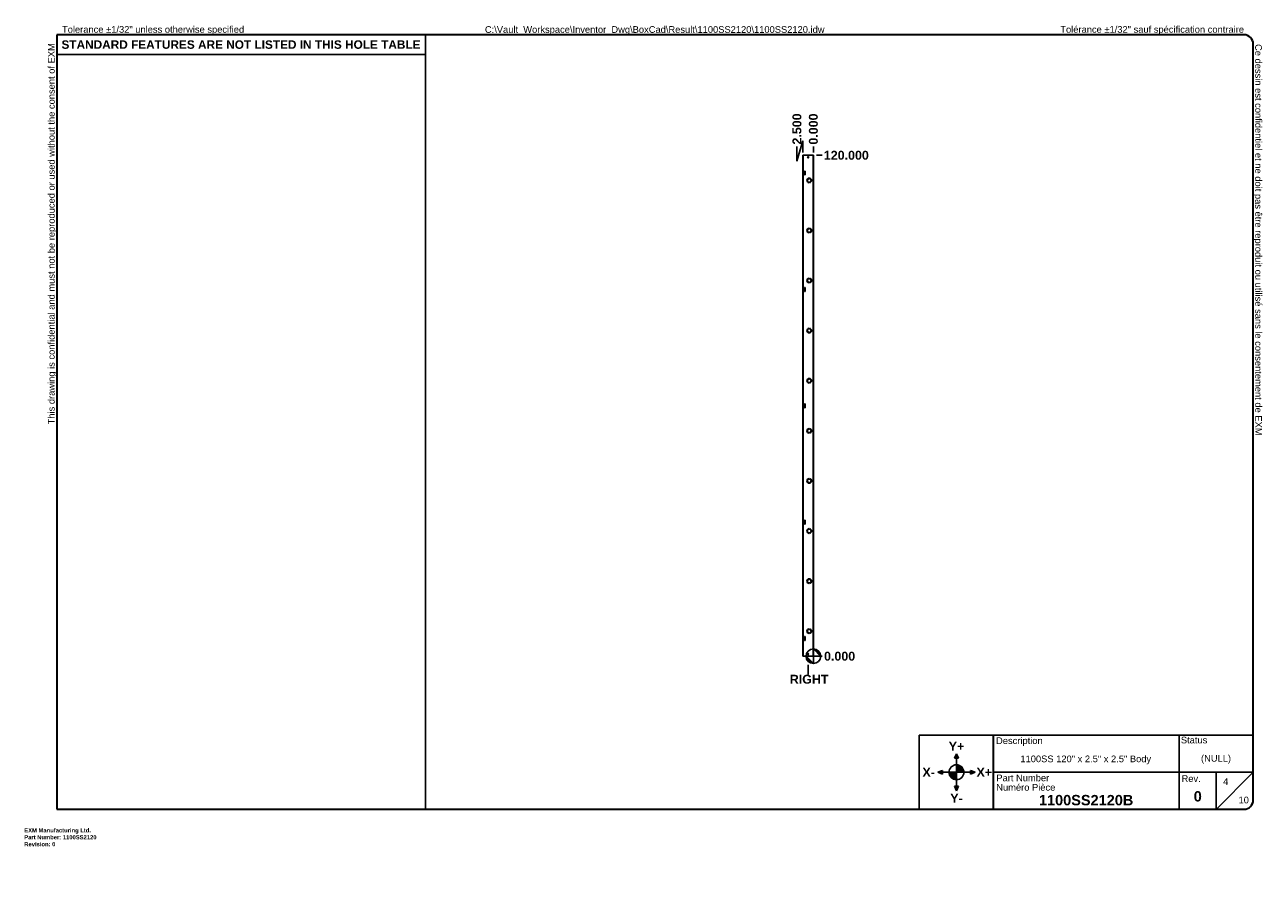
# Model space of a CAD drawing. Header units: inches. Extents: x 0 to 297, y -11 to 192.
import ezdxf

# ---------------------------------------------------------------- set-up
doc = ezdxf.new("R2010")
doc.units = ezdxf.units.IN
doc.header["$LTSCALE"] = 17.777778
doc.header["$MEASUREMENT"] = 0
doc.layers.get('0').update_dxf_attribs({"lineweight": 25})
for name, color, linetype, lineweight in [('Dimensions(ANSI)', 7, 'Continuous', 25), ('Sketch Geometry(ANSI)', 7, 'Continuous', 25), ('Symbols(ANSI)', 7, 'Continuous', 25), ('Visible Edges(ANSI)', 7, 'Continuous', 25), ('Visible Tangent Edges(ANSI)', 7, 'Continuous', 25)]:
    doc.layers.add(name, color=color, linetype=linetype, lineweight=lineweight)
doc.layers.add('Hatch', color=179, linetype='Continuous', lineweight=9, true_color=0x1e1e47)
doc.styles.add('Current-ANSI', font='arial.ttf')
doc.styles.add('Dimension-ANSI', font='arialbd.ttf')
doc.styles.get("Standard").update_dxf_attribs({"font": 'arialbd.ttf'})
doc.styles.add('Text Style44', font='arialbd.ttf')
doc.dimstyles.new('INCH-ANSI', dxfattribs={"dimscale": 17.777778, "dimtxt": 0.12, "dimasz": 0.098425, "dimexe": 0.04, "dimexo": 0.04, "dimgap": 0.031496, "dimtad": 0, "dimtih": 1, "dimtoh": 1, "dimdec": 3, "dimrnd": 1e-08, "dimzin": 0, "dimdsep": 46, "dimtxsty": 'Dimension-ANSI', "dimcen": 0.09, "dimdle": 0.312, "dimclrd": 179, "dimclre": 179, "dimclrt": 7, "dimadec": 1, "dimazin": 0, "dimtfac": 1, "dimtdec": 3, "dimtofl": 0, "dimtmove": 0, "dimatfit": 3, "dimfxl": 1, "dimtolj": 1, "dimtzin": 4, "dimlwd": 25, "dimlwe": 25, "dimarcsym": 0})
doc.dimstyles.new('INCH-ANSI-VERTICAL', dxfattribs={"dimscale": 17.777778, "dimtxt": 0.12, "dimasz": 0.098425, "dimexe": 0.04, "dimexo": 0.04, "dimgap": 0.031496, "dimtad": 0, "dimtih": 1, "dimtoh": 1, "dimdec": 3, "dimrnd": 1e-08, "dimzin": 0, "dimdsep": 46, "dimtxsty": 'Dimension-ANSI', "dimcen": 0.09, "dimdle": 0.312, "dimclrd": 179, "dimclre": 179, "dimclrt": 7, "dimadec": 1, "dimazin": 0, "dimtfac": 1, "dimtdec": 3, "dimtofl": 0, "dimtmove": 0, "dimatfit": 3, "dimfxl": 1, "dimtolj": 1, "dimtzin": 4, "dimlwd": 25, "dimlwe": 25, "dimarcsym": 0})

# ---------------------------------------------------------------- blocks, each defined once
blk = doc.blocks.new('Origin Indicator Symbol1')
at = {"layer": 'Dimensions(ANSI)'}
h = blk.add_hatch(color=7, dxfattribs=at)
edge = h.paths.add_edge_path(flags=0)
edge.add_line((10.635, 2.416), (10.733, 2.318))
edge.add_arc((10.635, 2.318), 0.0984, 0, 90)
h = blk.add_hatch(color=7, dxfattribs=at)
edge = h.paths.add_edge_path(flags=0)
edge.add_line((10.635, 2.219), (10.537, 2.318))
edge.add_arc((10.635, 2.318), 0.0984, 180, 270)
at = {"layer": 'Dimensions(ANSI)', "color": 7, "linetype": 'Continuous'}
for p, q in [((10.635, 2.416), (10.733, 2.318)), ((10.635, 2.219), (10.537, 2.318))]:
    blk.add_line(p, q, dxfattribs=at)
at = {"layer": 'Dimensions(ANSI)', "color": 7, "linetype": 'Continuous', "flags": 128}
for points in [[(10.635, 2.318), (10.733, 2.318), (10.635, 2.416), (10.635, 2.318)], [(10.635, 2.318), (10.635, 2.416), (10.635, 2.219), (10.635, 2.318)], [(10.635, 2.318), (10.635, 2.219), (10.537, 2.318), (10.635, 2.318)], [(10.635, 2.318), (10.537, 2.318), (10.635, 2.318), (10.635, 2.318)]]:
    blk.add_lwpolyline(points, dxfattribs=at)
at = {"layer": 'Dimensions(ANSI)', "color": 7, "linetype": 'Continuous'}
blk.add_circle((10.635, 2.318), 0.0984, dxfattribs=at)
for start, end in [(0, 90), (180, 270)]:
    blk.add_arc((10.635, 2.318), 0.0984, start, end, dxfattribs=at)
at = {"layer": 'Dimensions(ANSI)', "color": 7}
for points in [[(10.635, 2.318), (10.733, 2.318), (10.635, 2.416), (10.635, 2.318)], [(10.635, 2.318), (10.635, 2.416), (10.635, 2.219), (10.635, 2.318)], [(10.635, 2.318), (10.635, 2.219), (10.537, 2.318), (10.635, 2.318)], [(10.635, 2.318), (10.537, 2.318), (10.635, 2.318)]]:
    blk.add_solid(points, dxfattribs=at)
blk = doc.blocks.new('Borders EXM - B (Inch) - B')
at = {"layer": 'Sketch Geometry(ANSI)', "linetype": 'Continuous', "lineweight": 35}
for p, q in [((16.438, 10.692), (0.437, 10.692)), ((0.437, 10.692), (0.437, 0.255)), ((16.562, 0.38), (16.562, 10.567)), ((0.437, 0.255), (16.438, 0.255))]:
    blk.add_line(p, q, dxfattribs=at)
at = {"layer": 'Sketch Geometry(ANSI)'}
for p, q in [((5.406, 10.692), (5.406, 0.255)), ((0.437, 10.428), (5.406, 10.428))]:
    blk.add_line(p, q, dxfattribs=at)
at = {"layer": 'Sketch Geometry(ANSI)', "linetype": 'Continuous', "lineweight": 35}
for centre, start, end in [((16.438, 10.567), 0, 90), ((16.438, 0.38), 270, 0)]:
    blk.add_arc(centre, 0.125, start, end, dxfattribs=at)
at = {"layer": 'Symbols(ANSI)', "color": 7, "char_height": 0.09, "attachment_point": 7, "style": 'Current-ANSI'}
for s, insert, rotation in [('This drawing is confidential and must not be reproduced or used without the consent of EXM', (0.437, 5.442), 90), ('Ce dessin est confidentiel et ne doit pas être reproduit ou utilisé sans le consentement de EXM', (16.562, 10.567), 270)]:
    blk.add_mtext(s, dxfattribs=dict(at, insert=insert, rotation=rotation))
for s, insert in [('Tolerance ±1/32" unless otherwise specified', (0.509, 10.692)), ('Tolérance ±1/32" sauf spécification contraire', (13.963, 10.692))]:
    blk.add_mtext(s, dxfattribs=dict(at, insert=insert))
at = {"layer": 'Symbols(ANSI)', "color": 7, "insert": (2.921, 10.559), "char_height": 0.114, "width": 4.96908, "attachment_point": 5, "style": 'Dimension-ANSI'}
blk.add_mtext('\\fArial|b1|i0;{\\H0.1140;STANDARD FEATURES ARE NOT LISTED IN THIS HOLE TABLE}', dxfattribs=at)
at = {"layer": 'Symbols(ANSI)', "color": 7, "style": 'Current-ANSI'}
blk.add_attdef('FILENAME_AND_PATH_001', (6.208, 10.718), '', height=0.09, dxfattribs=at)
blk = doc.blocks.new('Title Blocks EXM-2 - ANSI B')
at = {"layer": 'Hatch'}
for points in [[(12.725, 0.94), (12.75, 0.94), (12.75, 1)], [(12.775, 0.94), (12.75, 1), (12.75, 0.94)], [(12.56, 0.75), (12.56, 0.775), (12.5, 0.75)], [(12.56, 0.75), (12.5, 0.75), (12.56, 0.725)], [(12.94, 0.75), (13, 0.75), (12.94, 0.775)], [(12.94, 0.75), (12.94, 0.725), (13, 0.75)], [(12.75, 0.56), (12.725, 0.56), (12.75, 0.5)], [(12.75, 0.56), (12.75, 0.5), (12.775, 0.56)]]:
    blk.add_hatch(color=7, dxfattribs=at).paths.add_polyline_path(points)
h = blk.add_hatch(color=7, dxfattribs=at)
edge = h.paths.add_edge_path()
edge.add_line((12.75, 0.85), (12.75, 0.75))
edge.add_line((12.75, 0.75), (12.85, 0.75))
edge.add_arc((12.75, 0.75), 0.1, 0, 90)
h = blk.add_hatch(color=7, dxfattribs=at)
edge = h.paths.add_edge_path()
edge.add_line((12.75, 0.65), (12.75, 0.75))
edge.add_line((12.75, 0.75), (12.65, 0.75))
edge.add_arc((12.75, 0.75), 0.1, 180, 270)
at = {"layer": 'Sketch Geometry(ANSI)'}
for p, q in [((12.249, 1.25), (16.749, 1.25)), ((12.249, 0.25), (12.249, 1.25)), ((15.749, 1.25), (15.749, 0.75)), ((16.749, 1.25), (16.749, 0.375)), ((12.75, 1), (12.725, 0.94)), ((12.725, 0.94), (12.775, 0.94)), ((12.75, 0.85), (12.75, 1)), ((12.775, 0.94), (12.75, 1)), ((12.75, 0.75), (12.75, 0.85)), ((12.5, 0.75), (12.56, 0.775)), ((12.65, 0.75), (12.5, 0.75)), ((12.56, 0.725), (12.5, 0.75)), ((12.56, 0.775), (12.56, 0.725)), ((12.75, 0.75), (12.65, 0.75)), ((12.75, 0.75), (12.85, 0.75)), ((12.75, 0.75), (12.75, 0.65)), ((12.85, 0.75), (13, 0.75)), ((13, 0.75), (12.94, 0.775)), ((12.94, 0.775), (12.94, 0.725)), ((12.94, 0.725), (13, 0.75)), ((15.749, 0.75), (13.249, 0.75)), ((16.249, 0.75), (15.749, 0.75)), ((15.749, 0.75), (15.749, 0.25)), ((16.249, 0.25), (16.249, 0.75)), ((16.249, 0.75), (16.749, 0.75)), ((16.249, 0.25), (16.749, 0.75)), ((12.775, 0.56), (12.725, 0.56)), ((12.725, 0.56), (12.75, 0.5)), ((12.75, 0.65), (12.75, 0.5)), ((12.75, 0.5), (12.775, 0.56)), ((13.249, 0.25), (12.249, 0.25)), ((16.624, 0.25), (13.249, 0.25))]:
    blk.add_line(p, q, dxfattribs=at)
at = {"layer": 'Sketch Geometry(ANSI)', "linetype": 'Continuous', "lineweight": 35}
blk.add_line((13.249, 0.25), (13.249, 1.25), dxfattribs=at)
at = {"layer": 'Sketch Geometry(ANSI)'}
blk.add_circle((12.75, 0.75), 0.1, dxfattribs=at)
blk.add_arc((16.624, 0.375), 0.125, 270, 0, dxfattribs=at)
at = {"layer": 'Symbols(ANSI)', "color": 7}
for s, insert, char_height, attachment_point, style in [('Description', (13.283, 1.103), 0.09, 7, 'Current-ANSI'), ('Status', (15.774, 1.137), 0.09, 7, 'Current-ANSI'), ('\\fArial|b1|i0;Y+', (12.75, 1.1), 0.12, 5, 'Dimension-ANSI'), ('\\fArial|b1|i0;X-', (12.375, 0.75), 0.12, 5, 'Dimension-ANSI'), ('\\fArial|b1|i0;X+', (13.125, 0.75), 0.12, 5, 'Dimension-ANSI'), ('Part Number', (13.287, 0.627), 0.09, 7, 'Current-ANSI'), ('Numéro Pièce', (13.286, 0.5), 0.09, 7, 'Current-ANSI'), ('\\fArial|b1|i0;Y-', (12.75, 0.4), 0.12, 5, 'Dimension-ANSI')]:
    blk.add_mtext(s, dxfattribs=dict(at, insert=insert, char_height=char_height, attachment_point=attachment_point, style=style))
at = {"layer": 'Symbols(ANSI)', "color": 7, "insert": (15.783, 0.618), "char_height": 0.09, "width": 0.25854, "attachment_point": 7, "style": 'Current-ANSI'}
blk.add_mtext('Rev.', dxfattribs=at)
at = {"layer": 'Symbols(ANSI)', "color": 7}
for tag, p, height, style in [('IDW_DESC_IAM_001', (13.611, 0.885), 0.09, 'Current-ANSI'), ('DESIGN_STATE_001', (16.045, 0.893), 0.09, 'Current-ANSI'), ('Sheet_Number_001', (16.344, 0.58), 0.09, 'Current-ANSI'), ('IDW_NAME_IAM_001', (13.861, 0.304), 0.14, 'Text Style44'), ('IDW_REV_001', (15.947, 0.355), 0.14, 'Text Style44'), ('Number_of_sheets_001', (16.551, 0.331), 0.09, 'Current-ANSI')]:
    blk.add_attdef(tag, p, '', height=height, dxfattribs=dict(at, style=style))
blk = doc.blocks.new('*D11')
at = {"layer": 'Defpoints', "color": 0, "linetype": 'Continuous', "transparency": 16777216}
for p in [(189.07, 41.2), (189.07, 41.2), (191.2, 41.2)]:
    blk.add_point(p, dxfattribs=at)
at = {"layer": 'Dimensions(ANSI)', "color": 179, "linetype": 'Continuous', "lineweight": 25, "true_color": 0x262658, "transparency": 16777216}
blk.add_line((189.78, 41.2), (191.2, 41.2), dxfattribs=at)
at = {"layer": 'Dimensions(ANSI)', "color": 7, "linetype": 'Continuous', "lineweight": 25, "transparency": 16777216, "insert": (195.35, 41.2), "char_height": 2.133, "attachment_point": 5, "style": 'Dimension-ANSI'}
blk.add_mtext('\\A1;0.000', dxfattribs=at)
blk = doc.blocks.new('*D12')
at = {"layer": 'Defpoints', "color": 0, "linetype": 'Continuous', "transparency": 16777216}
for p in [(189.07, 161.2), (191.2, 161.2), (189.07, 41.2)]:
    blk.add_point(p, dxfattribs=at)
at = {"layer": 'Dimensions(ANSI)', "color": 179, "linetype": 'Continuous', "lineweight": 25, "true_color": 0x262658, "transparency": 16777216}
blk.add_line((189.78, 161.2), (191.2, 161.2), dxfattribs=at)
at = {"layer": 'Dimensions(ANSI)', "color": 7, "linetype": 'Continuous', "lineweight": 25, "transparency": 16777216, "insert": (196.96, 161.2), "char_height": 2.1333, "attachment_point": 5, "style": 'Dimension-ANSI'}
blk.add_mtext('\\A1;120.000', dxfattribs=at)
blk = doc.blocks.new('*D13')
at = {"layer": 'Defpoints', "color": 0, "linetype": 'Continuous', "transparency": 16777216}
for p in [(189.07, 163.34), (189.07, 161.2), (189.07, 161.2)]:
    blk.add_point(p, dxfattribs=at)
at = {"layer": 'Dimensions(ANSI)', "color": 179, "linetype": 'Continuous', "lineweight": 25, "true_color": 0x262658, "transparency": 16777216}
blk.add_line((189.07, 161.91), (189.07, 163.34), dxfattribs=at)
at = {"layer": 'Dimensions(ANSI)', "color": 7, "linetype": 'Continuous', "lineweight": 25, "transparency": 16777216, "insert": (189.07, 167.49), "char_height": 2.133, "attachment_point": 5, "rotation": 90, "style": 'Dimension-ANSI'}
blk.add_mtext('\\A1;0.000', dxfattribs=at)
blk = doc.blocks.new('*D14')
at = {"layer": 'Defpoints', "color": 0, "linetype": 'Continuous', "transparency": 16777216}
for p in [(185.14, 163.34), (186.57, 161.2), (189.07, 161.2)]:
    blk.add_point(p, dxfattribs=at)
at = {"layer": 'Dimensions(ANSI)', "color": 179, "linetype": 'Continuous', "lineweight": 25, "true_color": 0x262658, "transparency": 16777216}
for p, q in [((186.57, 164.7), (185.14, 159.84)), ((185.14, 159.84), (185.14, 163.34)), ((186.57, 161.91), (186.57, 164.7))]:
    blk.add_line(p, q, dxfattribs=at)
at = {"layer": 'Dimensions(ANSI)', "color": 7, "linetype": 'Continuous', "lineweight": 25, "transparency": 16777216, "insert": (185.14, 167.51), "char_height": 2.133, "attachment_point": 5, "rotation": 90, "style": 'Dimension-ANSI'}
blk.add_mtext('\\A1;2.500', dxfattribs=at)
blk = doc.blocks.new('Datum Identifier13')
at = {"layer": 'Symbols(ANSI)', "color": 7, "linetype": 'Continuous', "lineweight": 25}
blk.add_line((10.565, 2.2), (10.565, 2.07), dxfattribs=at)
at = {"layer": 'Symbols(ANSI)', "color": 7, "insert": (10.317, 1.946), "char_height": 0.12, "attachment_point": 7, "style": 'Dimension-ANSI'}
blk.add_mtext('RIGHT', dxfattribs=at)

msp = doc.modelspace()

# ---------------------------------------------------------------- linework, layer by layer
at = {"layer": 'Visible Edges(ANSI)'}
for p, q in [((186.653, 161.2026), (186.567, 161.2026)), ((186.567, 157.4631), (186.567, 161.2026)), ((188.981, 161.2026), (186.653, 161.2026)), ((188.981, 161.2026), (189.067, 161.2026)), ((189.067, 161.2026), (189.067, 41.2026)), ((186.627, 157.4631), (186.567, 157.4631)), ((186.567, 157.1301), (186.567, 157.4631)), ((186.622, 157.4631), (186.622, 157.1301)), ((186.653, 157.4631), (186.627, 157.4631)), ((186.627, 157.4016), (186.627, 157.4631)), ((186.707, 157.4016), (186.627, 157.4016)), ((186.707, 157.4016), (186.707, 157.1916)), ((186.952, 157.4176), (187.077, 157.4176)), ((186.952, 156.4876), (186.952, 157.4176)), ((187.077, 157.4176), (187.077, 156.4876)), ((186.567, 157.1301), (186.627, 157.1301)), ((186.567, 156.7751), (186.567, 157.1301)), ((186.627, 156.7751), (186.567, 156.7751)), ((186.567, 156.4421), (186.567, 156.7751)), ((186.567, 156.4421), (186.627, 156.4421)), ((186.567, 129.5881), (186.567, 156.4421)), ((186.622, 156.7751), (186.622, 156.4421)), ((186.707, 157.1916), (186.627, 157.1916)), ((186.627, 157.1301), (186.627, 157.1916)), ((186.653, 157.1301), (186.627, 157.1301)), ((186.653, 156.7751), (186.627, 156.7751)), ((186.627, 156.7136), (186.627, 156.7751)), ((186.707, 156.7136), (186.627, 156.7136)), ((186.707, 156.5036), (186.627, 156.5036)), ((186.627, 156.4421), (186.627, 156.5036)), ((186.653, 156.4421), (186.627, 156.4421)), ((186.707, 156.7136), (186.707, 156.5036)), ((187.077, 156.4876), (186.952, 156.4876)), ((187.6314, 155.2426), (187.6313, 155.2426)), ((187.6313, 155.1626), (187.6314, 155.1626)), ((188.017, 155.7629), (188.017, 155.7628)), ((188.017, 154.6425), (188.017, 154.6424)), ((188.117, 155.7628), (188.117, 155.7629)), ((188.117, 154.6424), (188.117, 154.6425)), ((188.5026, 155.2426), (188.5025, 155.2426)), ((188.5025, 155.1626), (188.5026, 155.1626)), ((187.6314, 143.2426), (187.6313, 143.2426)), ((187.6313, 143.1626), (187.6314, 143.1626)), ((188.017, 143.7629), (188.017, 143.7628)), ((188.017, 142.6425), (188.017, 142.6424)), ((188.117, 143.7628), (188.117, 143.7629)), ((188.117, 142.6424), (188.117, 142.6425)), ((188.5026, 143.2426), (188.5025, 143.2426)), ((188.5025, 143.1626), (188.5026, 143.1626)), ((187.6314, 131.2426), (187.6313, 131.2426)), ((187.6313, 131.1626), (187.6314, 131.1626)), ((188.017, 131.7629), (188.017, 131.7628)), ((188.017, 130.6425), (188.017, 130.6424)), ((188.117, 131.7628), (188.117, 131.7629)), ((188.117, 130.6424), (188.117, 130.6425)), ((188.5026, 131.2426), (188.5025, 131.2426)), ((188.5025, 131.1626), (188.5026, 131.1626)), ((186.627, 129.5881), (186.567, 129.5881)), ((186.567, 129.2551), (186.567, 129.5881)), ((186.567, 129.2551), (186.627, 129.2551)), ((186.567, 128.9001), (186.567, 129.2551)), ((186.627, 128.9001), (186.567, 128.9001)), ((186.567, 128.5671), (186.567, 128.9001)), ((186.567, 128.5671), (186.627, 128.5671)), ((186.567, 101.7131), (186.567, 128.5671)), ((186.622, 129.5881), (186.622, 129.2551)), ((186.622, 128.9001), (186.622, 128.5671)), ((186.653, 129.5881), (186.627, 129.5881)), ((186.627, 129.5266), (186.627, 129.5881)), ((186.707, 129.5266), (186.627, 129.5266)), ((186.707, 129.3166), (186.627, 129.3166)), ((186.627, 129.2551), (186.627, 129.3166)), ((186.653, 129.2551), (186.627, 129.2551)), ((186.653, 128.9001), (186.627, 128.9001)), ((186.627, 128.8386), (186.627, 128.9001)), ((186.707, 128.8386), (186.627, 128.8386)), ((186.707, 128.6286), (186.627, 128.6286)), ((186.627, 128.5671), (186.627, 128.6286)), ((186.653, 128.5671), (186.627, 128.5671)), ((186.707, 129.5266), (186.707, 129.3166)), ((186.707, 128.8386), (186.707, 128.6286)), ((186.952, 129.5426), (187.077, 129.5426)), ((186.952, 128.6126), (186.952, 129.5426)), ((187.077, 128.6126), (186.952, 128.6126)), ((187.077, 129.5426), (187.077, 128.6126)), ((187.6314, 119.2426), (187.6313, 119.2426)), ((187.6313, 119.1626), (187.6314, 119.1626)), ((188.017, 119.7629), (188.017, 119.7628)), ((188.117, 119.7628), (188.117, 119.7629)), ((188.5026, 119.2426), (188.5025, 119.2426)), ((188.5025, 119.1626), (188.5026, 119.1626)), ((188.017, 118.6425), (188.017, 118.6424)), ((188.117, 118.6424), (188.117, 118.6425)), ((187.6314, 107.2426), (187.6313, 107.2426)), ((187.6313, 107.1626), (187.6314, 107.1626)), ((188.017, 107.7629), (188.017, 107.7628)), ((188.117, 107.7628), (188.117, 107.7629)), ((188.5026, 107.2426), (188.5025, 107.2426)), ((188.5025, 107.1626), (188.5026, 107.1626)), ((188.017, 106.6425), (188.017, 106.6424)), ((188.117, 106.6424), (188.117, 106.6425)), ((186.627, 101.7131), (186.567, 101.7131)), ((186.567, 101.3801), (186.567, 101.7131)), ((186.567, 101.3801), (186.627, 101.3801)), ((186.567, 101.0251), (186.567, 101.3801)), ((186.627, 101.0251), (186.567, 101.0251)), ((186.567, 100.6921), (186.567, 101.0251)), ((186.622, 101.7131), (186.622, 101.3801)), ((186.622, 101.0251), (186.622, 100.6921)), ((186.653, 101.7131), (186.627, 101.7131)), ((186.627, 101.6516), (186.627, 101.7131)), ((186.707, 101.6516), (186.627, 101.6516)), ((186.707, 101.4416), (186.627, 101.4416)), ((186.627, 101.3801), (186.627, 101.4416)), ((186.653, 101.3801), (186.627, 101.3801)), ((186.653, 101.0251), (186.627, 101.0251)), ((186.627, 100.9636), (186.627, 101.0251)), ((186.707, 100.9636), (186.627, 100.9636)), ((186.707, 101.6516), (186.707, 101.4416)), ((186.707, 100.9636), (186.707, 100.7536)), ((186.952, 101.6676), (187.077, 101.6676)), ((186.952, 100.7376), (186.952, 101.6676)), ((187.077, 101.6676), (187.077, 100.7376)), ((186.567, 100.6921), (186.627, 100.6921)), ((186.567, 73.8381), (186.567, 100.6921)), ((186.707, 100.7536), (186.627, 100.7536)), ((186.627, 100.6921), (186.627, 100.7536)), ((186.653, 100.6921), (186.627, 100.6921)), ((187.077, 100.7376), (186.952, 100.7376)), ((187.6314, 95.2426), (187.6313, 95.2426)), ((187.6313, 95.1626), (187.6314, 95.1626)), ((188.017, 95.7629), (188.017, 95.7628)), ((188.117, 95.7628), (188.117, 95.7629)), ((188.5026, 95.2426), (188.5025, 95.2426)), ((188.5025, 95.1626), (188.5026, 95.1626)), ((188.017, 94.6425), (188.017, 94.6424)), ((188.117, 94.6424), (188.117, 94.6425)), ((187.6314, 83.2426), (187.6313, 83.2426)), ((187.6313, 83.1626), (187.6314, 83.1626)), ((188.017, 83.7629), (188.017, 83.7628)), ((188.117, 83.7628), (188.117, 83.7629)), ((188.5026, 83.2426), (188.5025, 83.2426)), ((188.5025, 83.1626), (188.5026, 83.1626)), ((188.017, 82.6425), (188.017, 82.6424)), ((188.117, 82.6424), (188.117, 82.6425)), ((186.627, 73.8381), (186.567, 73.8381)), ((186.567, 73.5051), (186.567, 73.8381)), ((186.567, 73.5051), (186.627, 73.5051)), ((186.567, 73.1501), (186.567, 73.5051)), ((186.627, 73.1501), (186.567, 73.1501)), ((186.567, 72.8171), (186.567, 73.1501)), ((186.567, 72.8171), (186.627, 72.8171)), ((186.567, 45.9631), (186.567, 72.8171)), ((186.622, 73.8381), (186.622, 73.5051)), ((186.622, 73.1501), (186.622, 72.8171)), ((186.653, 73.8381), (186.627, 73.8381)), ((186.627, 73.7766), (186.627, 73.8381)), ((186.707, 73.7766), (186.627, 73.7766)), ((186.707, 73.5666), (186.627, 73.5666)), ((186.627, 73.5051), (186.627, 73.5666)), ((186.653, 73.5051), (186.627, 73.5051)), ((186.653, 73.1501), (186.627, 73.1501)), ((186.627, 73.0886), (186.627, 73.1501)), ((186.707, 73.0886), (186.627, 73.0886)), ((186.707, 72.8786), (186.627, 72.8786)), ((186.627, 72.8171), (186.627, 72.8786)), ((186.653, 72.8171), (186.627, 72.8171)), ((186.707, 73.7766), (186.707, 73.5666)), ((186.707, 73.0886), (186.707, 72.8786)), ((186.952, 73.7926), (187.077, 73.7926)), ((186.952, 72.8626), (186.952, 73.7926)), ((187.077, 72.8626), (186.952, 72.8626)), ((187.077, 73.7926), (187.077, 72.8626)), ((187.6314, 71.2426), (187.6313, 71.2426)), ((188.017, 71.7629), (188.017, 71.7628)), ((188.117, 71.7628), (188.117, 71.7629)), ((188.5026, 71.2426), (188.5025, 71.2426)), ((187.6313, 71.1626), (187.6314, 71.1626)), ((188.017, 70.6425), (188.017, 70.6424)), ((188.117, 70.6424), (188.117, 70.6425)), ((188.5025, 71.1626), (188.5026, 71.1626)), ((188.017, 59.7629), (188.017, 59.7628)), ((188.117, 59.7628), (188.117, 59.7629)), ((187.6314, 59.2426), (187.6313, 59.2426)), ((187.6313, 59.1626), (187.6314, 59.1626)), ((188.017, 58.6425), (188.017, 58.6424)), ((188.117, 58.6424), (188.117, 58.6425)), ((188.5026, 59.2426), (188.5025, 59.2426)), ((188.5025, 59.1626), (188.5026, 59.1626)), ((188.017, 47.7629), (188.017, 47.7628)), ((188.117, 47.7628), (188.117, 47.7629)), ((186.627, 45.9631), (186.567, 45.9631)), ((186.567, 45.6301), (186.567, 45.9631)), ((186.567, 45.2751), (186.567, 45.6301)), ((186.567, 45.6301), (186.627, 45.6301)), ((186.567, 44.9421), (186.567, 45.2751)), ((186.627, 45.2751), (186.567, 45.2751)), ((186.567, 41.2026), (186.567, 44.9421)), ((186.567, 44.9421), (186.627, 44.9421)), ((186.622, 45.9631), (186.622, 45.6301)), ((186.622, 45.2751), (186.622, 44.9421)), ((186.653, 45.9631), (186.627, 45.9631)), ((186.627, 45.9016), (186.627, 45.9631)), ((186.707, 45.9016), (186.627, 45.9016)), ((186.707, 45.6916), (186.627, 45.6916)), ((186.627, 45.6301), (186.627, 45.6916)), ((186.653, 45.6301), (186.627, 45.6301)), ((186.653, 45.2751), (186.627, 45.2751)), ((186.627, 45.2136), (186.627, 45.2751)), ((186.707, 45.2136), (186.627, 45.2136)), ((186.707, 45.0036), (186.627, 45.0036)), ((186.627, 44.9421), (186.627, 45.0036)), ((186.653, 44.9421), (186.627, 44.9421)), ((186.707, 45.9016), (186.707, 45.6916)), ((186.707, 45.2136), (186.707, 45.0036)), ((186.952, 45.9176), (187.077, 45.9176)), ((186.952, 44.9876), (186.952, 45.9176)), ((187.077, 44.9876), (186.952, 44.9876)), ((187.077, 45.9176), (187.077, 44.9876)), ((187.6314, 47.2426), (187.6313, 47.2426)), ((187.6313, 47.1626), (187.6314, 47.1626)), ((188.017, 46.6425), (188.017, 46.6424)), ((188.117, 46.6424), (188.117, 46.6425)), ((188.5026, 47.2426), (188.5025, 47.2426)), ((188.5025, 47.1626), (188.5026, 47.1626)), ((186.567, 41.2026), (186.653, 41.2026)), ((186.653, 41.2026), (188.981, 41.2026)), ((188.981, 41.2026), (189.067, 41.2026))]:
    msp.add_line(p, q, dxfattribs=at)
for centre in [(187.817, 160.7026), (187.817, 41.7026)]:
    msp.add_circle(centre, 0.1405, dxfattribs=at)
for centre, radius, start, end in [((188.067, 155.2026), 0.5625, 95.099689, 264.900311), ((188.067, 155.2026), 0.5624, 95.100598, 264.899402), ((188.067, 155.2026), 0.4375, 5.245797, 174.754203), ((188.067, 155.2026), 0.4375, 185.245797, 354.754203), ((188.067, 155.2026), 0.4374, 5.247, 174.753), ((188.067, 155.2026), 0.4374, 185.247, 354.753), ((188.067, 155.2026), 0.5625, 275.099689, 84.900311), ((188.067, 155.2026), 0.5624, 275.100598, 84.899402), ((188.067, 143.2026), 0.5625, 95.099689, 264.900311), ((188.067, 143.2026), 0.5624, 95.100598, 264.899402), ((188.067, 143.2026), 0.4375, 5.245797, 174.754203), ((188.067, 143.2026), 0.4375, 185.245797, 354.754203), ((188.067, 143.2026), 0.4374, 5.247, 174.753), ((188.067, 143.2026), 0.4374, 185.247, 354.753), ((188.067, 143.2026), 0.5625, 275.099689, 84.900311), ((188.067, 143.2026), 0.5624, 275.100598, 84.899402), ((188.067, 131.2026), 0.5625, 95.099689, 264.900311), ((188.067, 131.2026), 0.5624, 95.100598, 264.899402), ((188.067, 131.2026), 0.4375, 5.245797, 174.754203), ((188.067, 131.2026), 0.4375, 185.245797, 354.754203), ((188.067, 131.2026), 0.4374, 5.247, 174.753), ((188.067, 131.2026), 0.4374, 185.247, 354.753), ((188.067, 131.2026), 0.5625, 275.099689, 84.900311), ((188.067, 131.2026), 0.5624, 275.100598, 84.899402), ((188.067, 119.2026), 0.5625, 95.099689, 264.900311), ((188.067, 119.2026), 0.5624, 95.100598, 264.899402), ((188.067, 119.2026), 0.4375, 5.245797, 174.754203), ((188.067, 119.2026), 0.4375, 185.245797, 354.754203), ((188.067, 119.2026), 0.4374, 5.247, 174.753), ((188.067, 119.2026), 0.4374, 185.247, 354.753), ((188.067, 119.2026), 0.5625, 275.099689, 84.900311), ((188.067, 119.2026), 0.5624, 275.100598, 84.899402), ((188.067, 107.2026), 0.5625, 95.099689, 264.900311), ((188.067, 107.2026), 0.5624, 95.100598, 264.899402), ((188.067, 107.2026), 0.4375, 5.245797, 174.754203), ((188.067, 107.2026), 0.4375, 185.245797, 354.754203), ((188.067, 107.2026), 0.4374, 5.247, 174.753), ((188.067, 107.2026), 0.4374, 185.247, 354.753), ((188.067, 107.2026), 0.5625, 275.099689, 84.900311), ((188.067, 107.2026), 0.5624, 275.100598, 84.899402), ((188.067, 95.2026), 0.5625, 95.099689, 264.900311), ((188.067, 95.2026), 0.5624, 95.100598, 264.899402), ((188.067, 95.2026), 0.4375, 5.245797, 174.754203), ((188.067, 95.2026), 0.4375, 185.245797, 354.754203), ((188.067, 95.2026), 0.4374, 5.247, 174.753), ((188.067, 95.2026), 0.4374, 185.247, 354.753), ((188.067, 95.2026), 0.5625, 275.099689, 84.900311), ((188.067, 95.2026), 0.5624, 275.100598, 84.899402), ((188.067, 83.2026), 0.5625, 95.099689, 264.900311), ((188.067, 83.2026), 0.5624, 95.100598, 264.899402), ((188.067, 83.2026), 0.4375, 5.245797, 174.754203), ((188.067, 83.2026), 0.4375, 185.245797, 354.754203), ((188.067, 83.2026), 0.4374, 5.247, 174.753), ((188.067, 83.2026), 0.4374, 185.247, 354.753), ((188.067, 83.2026), 0.5625, 275.099689, 84.900311), ((188.067, 83.2026), 0.5624, 275.100598, 84.899402), ((188.067, 71.2026), 0.5625, 95.099689, 264.900311), ((188.067, 71.2026), 0.5624, 95.100598, 264.899402), ((188.067, 71.2026), 0.4375, 5.245797, 174.754203), ((188.067, 71.2026), 0.4374, 5.247, 174.753), ((188.067, 71.2026), 0.5625, 275.099689, 84.900311), ((188.067, 71.2026), 0.5624, 275.100598, 84.899402), ((188.067, 71.2026), 0.4375, 185.245797, 354.754203), ((188.067, 71.2026), 0.4374, 185.247, 354.753), ((188.067, 59.2026), 0.5625, 95.099689, 264.900311), ((188.067, 59.2026), 0.5624, 95.100598, 264.899402), ((188.067, 59.2026), 0.4375, 5.245797, 174.754203), ((188.067, 59.2026), 0.4374, 5.247, 174.753), ((188.067, 59.2026), 0.5625, 275.099689, 84.900311), ((188.067, 59.2026), 0.5624, 275.100598, 84.899402), ((188.067, 59.2026), 0.4375, 185.245797, 354.754203), ((188.067, 59.2026), 0.4374, 185.247, 354.753), ((188.067, 47.2026), 0.5625, 95.099689, 264.900311), ((188.067, 47.2026), 0.5624, 95.100598, 264.899402), ((188.067, 47.2026), 0.4375, 5.245797, 174.754203), ((188.067, 47.2026), 0.4374, 5.247, 174.753), ((188.067, 47.2026), 0.5625, 275.099689, 84.900311), ((188.067, 47.2026), 0.5624, 275.100598, 84.899402), ((188.067, 47.2026), 0.4375, 185.245797, 354.754203), ((188.067, 47.2026), 0.4374, 185.247, 354.753)]:
    msp.add_arc(centre, radius, start, end, dxfattribs=at)
at = {"layer": 'Visible Tangent Edges(ANSI)'}
for p, q in [((186.653, 161.2026), (186.653, 157.4631)), ((188.981, 41.2026), (188.981, 161.2026)), ((186.653, 157.4016), (186.653, 157.1916)), ((186.653, 157.1301), (186.653, 156.7751)), ((186.653, 156.7136), (186.653, 156.5036)), ((186.653, 156.4421), (186.653, 129.5881)), ((186.653, 129.5266), (186.653, 129.3166)), ((186.653, 129.2551), (186.653, 128.9001)), ((186.653, 128.8386), (186.653, 128.6286)), ((186.653, 128.5671), (186.653, 101.7131)), ((186.653, 101.6516), (186.653, 101.4416)), ((186.653, 101.3801), (186.653, 101.0251)), ((186.653, 100.9636), (186.653, 100.7536)), ((186.653, 100.6921), (186.653, 73.8381)), ((186.653, 73.7766), (186.653, 73.5666)), ((186.653, 73.5051), (186.653, 73.1501)), ((186.653, 73.0886), (186.653, 72.8786)), ((186.653, 72.8171), (186.653, 45.9631)), ((186.653, 45.9016), (186.653, 45.6916)), ((186.653, 45.6301), (186.653, 45.2751)), ((186.653, 45.2136), (186.653, 45.0036)), ((186.653, 44.9421), (186.653, 41.2026))]:
    msp.add_line(p, q, dxfattribs=at)

# ---------------------------------------------------------------- block references
at = {"xscale": 17.77777777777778, "yscale": 17.77777777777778, "zscale": 17.77777777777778}
for name, p, values in [('Borders EXM - B (Inch) - B', (0, 0), {'FILENAME_AND_PATH_001': 'C:\\Vault_Workspace\\Inventor_Dwg\\BoxCad\\Result\\1100SS2120\\1100SS2120.idw'}), ('Title Blocks EXM-2 - ANSI B', (-3.3124, 0.0808), {'IDW_REV_001': '0', 'Sheet_Number_001': '4', 'Number_of_sheets_001': '10', 'IDW_DESC_IAM_001': '1100SS 120" x 2.5" x 2.5" Body', 'DESIGN_STATE_001': '(NULL)', 'IDW_NAME_IAM_001': '1100SS2120B'})]:
    msp.add_blockref(name, p, dxfattribs=at).add_auto_attribs(values)
at = {"layer": 'Dimensions(ANSI)', "xscale": 17.77777777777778, "yscale": 17.77777777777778, "zscale": 17.77777777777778}
msp.add_blockref('Origin Indicator Symbol1', (0, 0), dxfattribs=at)
at = {"layer": 'Symbols(ANSI)', "xscale": 17.77777777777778, "yscale": 17.77777777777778, "zscale": 17.77777777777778}
msp.add_blockref('Datum Identifier13', (0, 0), dxfattribs=at)

# ---------------------------------------------------------------- texts
at = {"insert": (0, 0), "char_height": 1, "attachment_point": 1}
msp.add_mtext_dynamic_manual_height_columns('EXM Manufacturing Ltd.\\PPart Number: 1100SS2120\\PRevision: 0', width=6.990976, gutter_width=1, heights=[0], dxfattribs=at).dxf.set("width", 100)

# ---------------------------------------------------------------- dimensions: what is measured, and where the dimension line sits
at = {"layer": 'Dimensions(ANSI)', "color": 179, "linetype": 'Continuous', "lineweight": 25, "true_color": 0x262658}
for feature_location, offset, dtype, origin, dimstyle, picture, middle in [((186.567, 161.2026), (-1.427, 2.1333), 1, (189.067, 161.2026), 'INCH-ANSI-VERTICAL', '*D14', (185.1399, 167.5143)), ((189.0669554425, 161.2026357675), (0, 2.1333333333), 1, (189.0669554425, 161.2026357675), 'INCH-ANSI-VERTICAL', '*D13', (189.0669554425, 167.4888051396)), ((189.067, 161.2026), (2.1333, 0), 0, (189.067, 41.2026), 'INCH-ANSI', '*D12', (196.9553, 161.2026)), ((189.0669554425, 41.2026357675), (2.1333333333, 0), 0, (189.0669554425, 41.2026357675), 'INCH-ANSI', '*D11', (195.3531248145, 41.2026357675))]:
    dim = msp.add_ordinate_dim(feature_location=feature_location, offset=offset, dtype=dtype, origin=origin, dimstyle=dimstyle, override={"dimgap": 0.031496, "dimtad": 0, "dimdec": 3, "dimtol": 0, "dimlim": 0, "dimtp": 0, "dimtm": 0, "dimtdec": 3}, dxfattribs=at)
    dim.commit()
    dim.dimension.update_dxf_attribs({"geometry": picture, "text_midpoint": middle})

doc.saveas('drawing.dxf')
